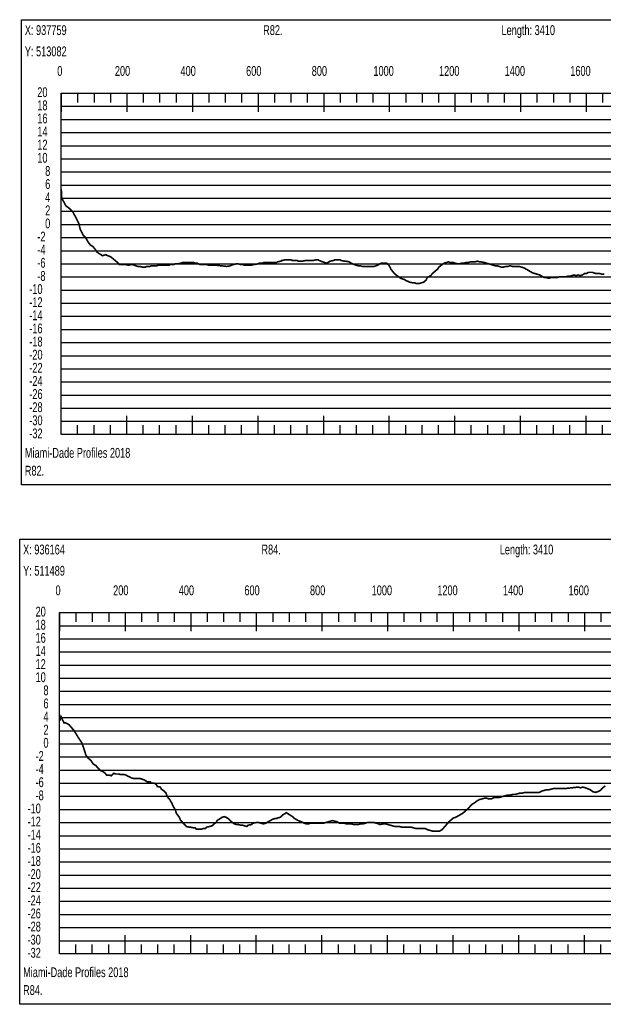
# Model space of a CAD drawing. Header units: inches. Extents: x 471865 to 538526, y 1054316 to 1102451.
# Tile 101 of 131: x 516728 to 518507, y 1075550 to 1078551. Entities that reach past the tile are written whole.
import ezdxf

# ---------------------------------------------------------------- set-up
doc = ezdxf.new("R2010")
doc.units = ezdxf.units.IN
doc.header["$MEASUREMENT"] = 0
for name, color, linetype in [('LABELS', 7, 'Continuous'), ('X_Gr1', 7, 'Continuous'), ('XSECTION', 7, 'Continuous')]:
    doc.layers.add(name, color=color, linetype=linetype)
doc.styles.get("Standard").update_dxf_attribs({"font": 'arial.ttf'})

msp = doc.modelspace()

# ---------------------------------------------------------------- linework, layer by layer
at = {"layer": 'X_Gr1', "color": 6, "linetype": 'Continuous', "lineweight": 18, "true_color": 0xff00ff, "transparency": 33554687, "const_width": 5}
for points in [[(516854.7, 1078034.8), (516854.7, 1078034.8), (516855.4, 1078009.8), (516856.7, 1078006.1), (516868.5, 1077983.8), (516881.5, 1077974), (516889.4, 1077965.9), (516897.9, 1077949.9), (516908.2, 1077929.3), (516912.5, 1077912), (516921.6, 1077894.1), (516930.1, 1077884.7), (516937.3, 1077871.7), (516943.1, 1077864.5), (516950.3, 1077859.8), (516956.3, 1077853.4), (516962.8, 1077843.6), (516968.9, 1077838.1), (516973.4, 1077836.4), (516979.8, 1077831.4), (516990.3, 1077834.8), (516993, 1077832.8), (516998.3, 1077830.8), (517003.9, 1077828.8), (517009.3, 1077824.8), (517028.5, 1077808.8), (517031.4, 1077804.8), (517037.1, 1077804.8), (517042.8, 1077804.8), (517048.8, 1077804.8), (517058.2, 1077802.8), (517061.4, 1077802.8), (517067.9, 1077804.8), (517078, 1077802.8), (517081.4, 1077800.8), (517088.1, 1077798.8), (517094.9, 1077798.8), (517101.5, 1077796.8), (517111.5, 1077796.8), (517114.9, 1077798.8), (517125.1, 1077798.8), (517128.6, 1077800.8), (517135.9, 1077800.8), (517146.6, 1077800.8), (517150.2, 1077802.8), (517161.2, 1077802.8), (517165, 1077802.8), (517172.4, 1077802.8), (517183.4, 1077802.8), (517187, 1077804.8), (517198.2, 1077804.8), (517202, 1077806.8), (517209.5, 1077806.8), (517220.8, 1077808.8), (517224.5, 1077810.8), (517231.9, 1077810.8), (517243.1, 1077810.8), (517246.8, 1077810.8), (517257.7, 1077810.8), (517261.5, 1077808.8), (517269.2, 1077808.8), (517276.9, 1077804.8), (517284.7, 1077804.8), (517296.2, 1077804.8), (517303.9, 1077802.8), (517307.9, 1077802.8), (517315.7, 1077802.8), (517323.2, 1077802.8), (517328.4, 1077802.3), (517333.5, 1077801.7), (517338.7, 1077801.1), (517343.9, 1077800.6), (517349, 1077800), (517354.2, 1077799.4), (517359.4, 1077798.9), (517359.7, 1077798.8), (517370.2, 1077800.8), (517373.4, 1077802.8), (517379.9, 1077804.8), (517389.3, 1077806.8), (517392.4, 1077806.8), (517401.7, 1077804.8), (517408, 1077804.8), (517411.3, 1077802.8), (517421.1, 1077802.8), (517424.4, 1077802.8), (517434.4, 1077802.8), (517441.1, 1077804.8), (517444.6, 1077804.8), (517454.8, 1077806.8), (517458.2, 1077808.8), (517468.7, 1077808.8), (517472.2, 1077810.8), (517479.1, 1077810.8), (517489.3, 1077810.8), (517503.4, 1077810.8), (517510.4, 1077810.8), (517513.9, 1077812.8), (517523.9, 1077814.8), (517527.2, 1077816.8), (517536.9, 1077818.8), (517543.3, 1077818.8), (517546.5, 1077818.8), (517555.8, 1077818.8), (517558.9, 1077816.8), (517568, 1077816.8), (517573.9, 1077816.8), (517576.9, 1077814.8), (517586, 1077814.8), (517589.1, 1077814.8), (517598.4, 1077816.8), (517604.7, 1077816.8), (517607.9, 1077816.8), (517617.9, 1077816.8), (517621.2, 1077816.8), (517631, 1077818.8), (517637.6, 1077818.8), (517641, 1077816.8), (517650.8, 1077812.8), (517657.4, 1077810.8), (517664.1, 1077808.8), (517670.7, 1077812.8), (517674.2, 1077814.8), (517684.5, 1077816.8), (517687.9, 1077818.8), (517697.8, 1077818.8), (517704.6, 1077818.8), (517708, 1077816.8), (517718.3, 1077814.8), (517721.6, 1077814.8), (517731.8, 1077812.8), (517738.5, 1077808.8), (517741.9, 1077806.8), (517752.3, 1077802.8), (517759.2, 1077800.8), (517766, 1077800.8), (517772.2, 1077798.8), (517775.3, 1077798.8), (517784.4, 1077798.8), (517790.2, 1077798.8), (517795.9, 1077798.8), (517801.8, 1077798.8), (517807.9, 1077798.8), (517813.9, 1077800.8), (517819.7, 1077802.8), (517825.2, 1077806.8), (517830.5, 1077808.8), (517833.2, 1077808.8), (517841.1, 1077808.8), (517846.2, 1077808.8), (517851.3, 1077804.8), (517856.5, 1077796.8), (517859.1, 1077790.8), (517866.9, 1077780.8), (517872.4, 1077774.8), (517877.8, 1077770.8), (517883.1, 1077766.8), (517888.8, 1077762.8), (517894.7, 1077760.8), (517900.6, 1077758.8), (517906.7, 1077754.8), (517912.8, 1077752.8), (517916.1, 1077750.8), (517925.8, 1077748.8), (517932.3, 1077748.8), (517935.7, 1077746.8), (517945.7, 1077746.8), (517952.5, 1077748.8), (517959.4, 1077750.8), (517966.3, 1077756.8), (517969.9, 1077764.8), (517980.5, 1077770.8), (517987.6, 1077778.8), (517994.8, 1077784.8), (518001.9, 1077790.8), (518005.5, 1077796.8), (518015.6, 1077804.8), (518022.2, 1077808.8), (518028.6, 1077810.8), (518035.1, 1077812.8), (518038.4, 1077810.8), (518048.2, 1077810.8), (518054.9, 1077808.8), (518061.7, 1077806.8), (518068.4, 1077806.8), (518074.8, 1077808.8), (518081.3, 1077808.8), (518088.4, 1077810.8), (518095.3, 1077810.8), (518102.1, 1077812.8), (518108.9, 1077812.8), (518115.7, 1077812.8), (518122.7, 1077814.8), (518129.7, 1077812.8), (518133.3, 1077812.8), (518143.6, 1077810.8), (518150.4, 1077808.8), (518157.3, 1077806.8), (518164, 1077804.8), (518170.4, 1077802.8), (518176.6, 1077800.8), (518182.8, 1077800.8), (518189.2, 1077798.8), (518195.7, 1077796.8), (518202.5, 1077796.8), (518209.5, 1077798.8), (518216.1, 1077798.8), (518222.9, 1077800.8), (518229.8, 1077798.8), (518236.3, 1077798.8), (518243.2, 1077798.8), (518250.1, 1077798.8), (518257, 1077796.8), (518264, 1077794.8), (518271.1, 1077790.8), (518278, 1077786.8), (518284.8, 1077782.8), (518292, 1077778.8), (518299.2, 1077776.8), (518306.1, 1077774.8), (518312.9, 1077772.8), (518319.7, 1077768.8), (518326.5, 1077764.8), (518333.4, 1077764.8), (518340.1, 1077762.8), (518346.7, 1077764.8), (518353.1, 1077764.8), (518359.3, 1077764.8), (518365.7, 1077764.8), (518372.1, 1077766.8), (518378.6, 1077766.8), (518385, 1077766.8), (518391.5, 1077766.8), (518398, 1077768.8), (518404.5, 1077768.8), (518411.1, 1077770.8), (518417.4, 1077772.8), (518423.7, 1077770.8), (518430.2, 1077772.8), (518436.5, 1077770.8), (518442.8, 1077772.8), (518449, 1077776.8), (518455, 1077776.8), (518461.1, 1077780.8), (518467.1, 1077780.8), (518473.1, 1077780.8), (518478.9, 1077778.8), (518485, 1077776.8), (518491.1, 1077776.8), (518497.2, 1077776.8), (518503.5, 1077774.8), (518510, 1077774.8)], [(516850.1, 1076414), (516850.1, 1076414), (516853.6, 1076427), (516862.8, 1076407.4), (516867.6, 1076407.9), (516878.3, 1076402), (516894, 1076383.7), (516905.9, 1076363.9), (516916.9, 1076347.4), (516922.2, 1076333.1), (516929.9, 1076308.8), (516936.9, 1076300), (516945.5, 1076292.3), (516952.3, 1076281.9), (516959.4, 1076278.1), (516966.2, 1076270.1), (516973.7, 1076262.7), (516981.3, 1076259.2), (516987.7, 1076254.8), (516993.6, 1076248), (517002.4, 1076248.3), (517006.9, 1076246.1), (517014.2, 1076253.8), (517021.4, 1076251.8), (517023.9, 1076251.8), (517029.1, 1076251.8), (517037.1, 1076249.8), (517039.8, 1076249.8), (517047.9, 1076249.8), (517053.6, 1076247.8), (517056.4, 1076245.8), (517065.2, 1076241.8), (517068.1, 1076239.8), (517077, 1076237.8), (517083, 1076237.8), (517086.1, 1076237.8), (517095.3, 1076237.8), (517101.4, 1076235.8), (517107.6, 1076233.8), (517110.7, 1076231.8), (517117, 1076227.8), (517126.3, 1076227.8), (517129.3, 1076223.8), (517138.4, 1076223.8), (517144.5, 1076219.8), (517147.4, 1076213.8), (517156.5, 1076211.8), (517159.5, 1076205.8), (517168.3, 1076199.8), (517174, 1076193.8), (517176.8, 1076183.8), (517185.4, 1076173.8), (517191, 1076163.8), (517196.7, 1076151.8), (517202.5, 1076141.8), (517205.4, 1076131.8), (517214.6, 1076119.8), (517217.6, 1076111.8), (517226.5, 1076101.8), (517232.6, 1076095.8), (517235.7, 1076091.8), (517245, 1076089.8), (517248, 1076089.8), (517257.1, 1076087.8), (517263.1, 1076087.8), (517266.2, 1076083.8), (517275.5, 1076083.8), (517281.7, 1076083.8), (517287.9, 1076085.8), (517294.2, 1076085.8), (517297.5, 1076089.8), (517307.6, 1076091.8), (517314.2, 1076093.8), (517320.5, 1076099.8), (517326.4, 1076103.8), (517329.4, 1076109.8), (517338.5, 1076115.8), (517344.5, 1076119.8), (517350.7, 1076121.8), (517356.9, 1076119.8), (517363.5, 1076115.8), (517370, 1076109.8), (517376.3, 1076103.8), (517382.5, 1076099.8), (517388.6, 1076097.8), (517394.7, 1076097.8), (517400.9, 1076095.8), (517407.1, 1076095.8), (517413.7, 1076093.8), (517420.5, 1076091.8), (517424, 1076095.8), (517434.9, 1076097.8), (517438.5, 1076101.8), (517449.4, 1076103.8), (517456.6, 1076103.8), (517463.8, 1076101.8), (517470.8, 1076099.8), (517477.7, 1076101.8), (517484.7, 1076105.8), (517491.7, 1076109.8), (517498.6, 1076113.8), (517504.9, 1076115.8), (517510.7, 1076115.8), (517513.5, 1076117.8), (517522, 1076119.8), (517527.9, 1076125.8), (517534.1, 1076129.8), (517540.4, 1076133.8), (517543.7, 1076131.8), (517553.2, 1076125.8), (517559.6, 1076121.8), (517566.3, 1076115.8), (517573.1, 1076111.8), (517576.6, 1076109.8), (517587.5, 1076105.8), (517595, 1076101.8), (517602.4, 1076099.8), (517609.5, 1076099.8), (517613.2, 1076101.8), (517624.1, 1076101.8), (517631.5, 1076101.8), (517639, 1076101.8), (517646.2, 1076101.8), (517653.5, 1076101.8), (517660.6, 1076103.8), (517667.4, 1076105.8), (517674.4, 1076107.8), (517681.5, 1076109.8), (517688.8, 1076107.8), (517695.9, 1076105.8), (517702.9, 1076101.8), (517710.1, 1076101.8), (517717.2, 1076101.8), (517724.3, 1076099.8), (517731.2, 1076099.8), (517738.3, 1076099.8), (517745.7, 1076097.8), (517752.9, 1076097.8), (517760.1, 1076097.8), (517767.1, 1076099.8), (517774, 1076099.8), (517781, 1076101.8), (517787.9, 1076103.8), (517791.3, 1076103.8), (517801.3, 1076103.8), (517808.2, 1076103.8), (517815.2, 1076101.8), (517822.1, 1076099.8), (517825.7, 1076097.8), (517836.1, 1076099.8), (517843.1, 1076099.8), (517850.1, 1076097.8), (517857.2, 1076095.8), (517864.3, 1076093.8), (517871.4, 1076091.8), (517878.6, 1076091.8), (517885.6, 1076091.8), (517892.4, 1076089.8), (517899.2, 1076089.8), (517906.2, 1076089.8), (517913.3, 1076089.8), (517920.6, 1076089.8), (517927.8, 1076087.8), (517935.1, 1076085.8), (517942.3, 1076085.8), (517949.3, 1076085.8), (517956.5, 1076085.8), (517963.8, 1076085.8), (517971.2, 1076081.8), (517978.6, 1076079.8), (517985.9, 1076077.8), (517993.1, 1076077.8), (518000.2, 1076077.8), (518007.6, 1076077.8), (518014.9, 1076081.8), (518022, 1076089.8), (518029, 1076097.8), (518035.7, 1076105.8), (518042.7, 1076111.8), (518049.7, 1076117.8), (518056.6, 1076119.8), (518063.8, 1076123.8), (518070.9, 1076127.8), (518077.9, 1076131.8), (518084.9, 1076137.8), (518092.1, 1076143.8), (518099.5, 1076151.8), (518106.8, 1076159.8), (518114.3, 1076163.8), (518121.7, 1076169.8), (518129.1, 1076173.8), (518136.4, 1076175.8), (518143.9, 1076177.8), (518151.3, 1076177.8), (518158.6, 1076175.8), (518165.8, 1076175.8), (518173.2, 1076179.8), (518180.3, 1076179.8), (518187.3, 1076179.8), (518194.6, 1076181.8), (518201.8, 1076183.8), (518209.2, 1076185.8), (518216.5, 1076187.8), (518223.9, 1076187.8), (518231.2, 1076189.8), (518238.6, 1076189.8), (518246.2, 1076191.8), (518253.5, 1076193.8), (518260.7, 1076193.8), (518268, 1076195.8), (518275.3, 1076195.8), (518282.8, 1076195.8), (518290.1, 1076195.8), (518297.5, 1076195.8), (518304.9, 1076195.8), (518312, 1076195.8), (518319.3, 1076199.8), (518326.6, 1076201.8), (518333.9, 1076203.8), (518341.2, 1076203.8), (518348.5, 1076205.8), (518356, 1076207.8), (518363.4, 1076207.8), (518370.8, 1076207.8), (518378.3, 1076207.8), (518385.7, 1076207.8), (518393.1, 1076207.8), (518429.5, 1076211.8), (518436.9, 1076209.8), (518444.5, 1076211.8), (518452, 1076209.8), (518467.1, 1076203.8), (518474.7, 1076197.8), (518482.4, 1076195.8), (518490.1, 1076197.8), (518497.6, 1076201.8), (518505.3, 1076209.8), (518512.8, 1076215.8)]]:
    msp.add_lwpolyline(points, dxfattribs=at)
at = {"layer": 'XSECTION', "color": 18, "linetype": 'Continuous', "true_color": 0x000000}
for points in [[(516733.2, 1078550.8), (520375.6, 1078550.8), (520375.6, 1077132.8), (516733.2, 1077132.8), (516733.2, 1078550.8)], [(516854.4, 1078326.8), (520254.4, 1078326.8), (520254.4, 1077286.8), (516854.4, 1077286.8), (516854.4, 1078326.8)], [(516854.4, 1078326.8), (516854.4, 1078270.4)], [(516854.4, 1078326.8), (516854.4, 1078270.4)], [(516854.4, 1078326.8), (516854.4, 1078298.8)], [(516854.4, 1078326.8), (516854.4, 1078298.8)], [(516904.4, 1078326.8), (516904.4, 1078298.8)], [(516954.4, 1078326.8), (516954.4, 1078298.8)], [(517004.4, 1078326.8), (517004.4, 1078298.8)], [(517054.4, 1078326.8), (517054.4, 1078270.4)], [(517054.4, 1078326.8), (517054.4, 1078298.8)], [(517104.4, 1078326.8), (517104.4, 1078298.8)], [(517154.4, 1078326.8), (517154.4, 1078298.8)], [(517204.4, 1078326.8), (517204.4, 1078298.8)], [(517254.4, 1078326.8), (517254.4, 1078270.4)], [(517254.4, 1078326.8), (517254.4, 1078298.8)], [(517304.4, 1078326.8), (517304.4, 1078298.8)], [(517354.4, 1078326.8), (517354.4, 1078298.8)], [(517404.4, 1078326.8), (517404.4, 1078298.8)], [(517454.4, 1078326.8), (517454.4, 1078270.4)], [(517454.4, 1078326.8), (517454.4, 1078298.8)], [(517504.4, 1078326.8), (517504.4, 1078298.8)], [(517554.4, 1078326.8), (517554.4, 1078298.8)], [(517604.4, 1078326.8), (517604.4, 1078298.8)], [(517654.4, 1078326.8), (517654.4, 1078270.4)], [(517654.4, 1078326.8), (517654.4, 1078298.8)], [(517704.4, 1078326.8), (517704.4, 1078298.8)], [(517754.4, 1078326.8), (517754.4, 1078298.8)], [(517804.4, 1078326.8), (517804.4, 1078298.8)], [(517854.4, 1078326.8), (517854.4, 1078270.4)], [(517854.4, 1078326.8), (517854.4, 1078298.8)], [(517904.4, 1078326.8), (517904.4, 1078298.8)], [(517954.4, 1078326.8), (517954.4, 1078298.8)], [(518004.4, 1078326.8), (518004.4, 1078298.8)], [(518054.4, 1078326.8), (518054.4, 1078270.4)], [(518054.4, 1078326.8), (518054.4, 1078298.8)], [(518104.4, 1078326.8), (518104.4, 1078298.8)], [(518154.4, 1078326.8), (518154.4, 1078298.8)], [(518204.4, 1078326.8), (518204.4, 1078298.8)], [(518254.4, 1078326.8), (518254.4, 1078270.4)], [(518254.4, 1078326.8), (518254.4, 1078298.8)], [(518304.4, 1078326.8), (518304.4, 1078298.8)], [(518354.4, 1078326.8), (518354.4, 1078298.8)], [(518404.4, 1078326.8), (518404.4, 1078298.8)], [(518454.4, 1078326.8), (518454.4, 1078270.4)], [(518454.4, 1078326.8), (518454.4, 1078298.8)], [(518504.4, 1078326.8), (518504.4, 1078298.8)], [(516854.4, 1078086.8), (516882.4, 1078086.8)], [(516854.4, 1077886.8), (516882.4, 1077886.8)], [(516854.4, 1077686.8), (516882.4, 1077686.8)], [(516854.4, 1077486.8), (516882.4, 1077486.8)], [(516854.4, 1077286.8), (516854.4, 1077343.2)], [(516854.4, 1077286.8), (516854.4, 1077343.2)], [(517054.4, 1077286.8), (517054.4, 1077343.2)], [(517254.4, 1077286.8), (517254.4, 1077343.2)], [(517454.4, 1077286.8), (517454.4, 1077343.2)], [(517654.4, 1077286.8), (517654.4, 1077343.2)], [(517854.4, 1077286.8), (517854.4, 1077343.2)], [(518054.4, 1077286.8), (518054.4, 1077343.2)], [(518254.4, 1077286.8), (518254.4, 1077343.2)], [(518454.4, 1077286.8), (518454.4, 1077343.2)], [(516854.4, 1077286.8), (516854.4, 1077314.8)], [(516854.4, 1077286.8), (516854.4, 1077314.8)], [(516904.4, 1077286.8), (516904.4, 1077314.8)], [(516954.4, 1077286.8), (516954.4, 1077314.8)], [(517004.4, 1077286.8), (517004.4, 1077314.8)], [(517054.4, 1077286.8), (517054.4, 1077314.8)], [(517104.4, 1077286.8), (517104.4, 1077314.8)], [(517154.4, 1077286.8), (517154.4, 1077314.8)], [(517204.4, 1077286.8), (517204.4, 1077314.8)], [(517254.4, 1077286.8), (517254.4, 1077314.8)], [(517304.4, 1077286.8), (517304.4, 1077314.8)], [(517354.4, 1077286.8), (517354.4, 1077314.8)], [(517404.4, 1077286.8), (517404.4, 1077314.8)], [(517454.4, 1077286.8), (517454.4, 1077314.8)], [(517504.4, 1077286.8), (517504.4, 1077314.8)], [(517554.4, 1077286.8), (517554.4, 1077314.8)], [(517604.4, 1077286.8), (517604.4, 1077314.8)], [(517654.4, 1077286.8), (517654.4, 1077314.8)], [(517704.4, 1077286.8), (517704.4, 1077314.8)], [(517754.4, 1077286.8), (517754.4, 1077314.8)], [(517804.4, 1077286.8), (517804.4, 1077314.8)], [(517854.4, 1077286.8), (517854.4, 1077314.8)], [(517904.4, 1077286.8), (517904.4, 1077314.8)], [(517954.4, 1077286.8), (517954.4, 1077314.8)], [(518004.4, 1077286.8), (518004.4, 1077314.8)], [(518054.4, 1077286.8), (518054.4, 1077314.8)], [(518104.4, 1077286.8), (518104.4, 1077314.8)], [(518154.4, 1077286.8), (518154.4, 1077314.8)], [(518204.4, 1077286.8), (518204.4, 1077314.8)], [(518254.4, 1077286.8), (518254.4, 1077314.8)], [(518304.4, 1077286.8), (518304.4, 1077314.8)], [(518354.4, 1077286.8), (518354.4, 1077314.8)], [(518404.4, 1077286.8), (518404.4, 1077314.8)], [(518454.4, 1077286.8), (518454.4, 1077314.8)], [(518504.4, 1077286.8), (518504.4, 1077314.8)], [(516727.9, 1076967.8), (520370.3, 1076967.8), (520370.3, 1075549.8), (516727.9, 1075549.8), (516727.9, 1076967.8)], [(516849.1, 1076743.8), (520249.1, 1076743.8), (520249.1, 1075703.8), (516849.1, 1075703.8), (516849.1, 1076743.8)], [(516849.1, 1076743.8), (516849.1, 1076687.4)], [(516849.1, 1076743.8), (516849.1, 1076687.4)], [(516849.1, 1076743.8), (516849.1, 1076715.8)], [(516849.1, 1076743.8), (516849.1, 1076715.8)], [(516899.1, 1076743.8), (516899.1, 1076715.8)], [(516949.1, 1076743.8), (516949.1, 1076715.8)], [(516999.1, 1076743.8), (516999.1, 1076715.8)], [(517049.1, 1076743.8), (517049.1, 1076687.4)], [(517049.1, 1076743.8), (517049.1, 1076715.8)], [(517099.1, 1076743.8), (517099.1, 1076715.8)], [(517149.1, 1076743.8), (517149.1, 1076715.8)], [(517199.1, 1076743.8), (517199.1, 1076715.8)], [(517249.1, 1076743.8), (517249.1, 1076687.4)], [(517249.1, 1076743.8), (517249.1, 1076715.8)], [(517299.1, 1076743.8), (517299.1, 1076715.8)], [(517349.1, 1076743.8), (517349.1, 1076715.8)], [(517399.1, 1076743.8), (517399.1, 1076715.8)], [(517449.1, 1076743.8), (517449.1, 1076687.4)], [(517449.1, 1076743.8), (517449.1, 1076715.8)], [(517499.1, 1076743.8), (517499.1, 1076715.8)], [(517549.1, 1076743.8), (517549.1, 1076715.8)], [(517599.1, 1076743.8), (517599.1, 1076715.8)], [(517649.1, 1076743.8), (517649.1, 1076687.4)], [(517649.1, 1076743.8), (517649.1, 1076715.8)], [(517699.1, 1076743.8), (517699.1, 1076715.8)], [(517749.1, 1076743.8), (517749.1, 1076715.8)], [(517799.1, 1076743.8), (517799.1, 1076715.8)], [(517849.1, 1076743.8), (517849.1, 1076687.4)], [(517849.1, 1076743.8), (517849.1, 1076715.8)], [(517899.1, 1076743.8), (517899.1, 1076715.8)], [(517949.1, 1076743.8), (517949.1, 1076715.8)], [(517999.1, 1076743.8), (517999.1, 1076715.8)], [(518049.1, 1076743.8), (518049.1, 1076687.4)], [(518049.1, 1076743.8), (518049.1, 1076715.8)], [(518099.1, 1076743.8), (518099.1, 1076715.8)], [(518149.1, 1076743.8), (518149.1, 1076715.8)], [(518199.1, 1076743.8), (518199.1, 1076715.8)], [(518249.1, 1076743.8), (518249.1, 1076687.4)], [(518249.1, 1076743.8), (518249.1, 1076715.8)], [(518299.1, 1076743.8), (518299.1, 1076715.8)], [(518349.1, 1076743.8), (518349.1, 1076715.8)], [(518399.1, 1076743.8), (518399.1, 1076715.8)], [(518449.1, 1076743.8), (518449.1, 1076687.4)], [(518449.1, 1076743.8), (518449.1, 1076715.8)], [(518499.1, 1076743.8), (518499.1, 1076715.8)], [(516849.1, 1076503.8), (516877.1, 1076503.8)], [(516849.1, 1076303.8), (516877.1, 1076303.8)], [(516849.1, 1076103.8), (516877.1, 1076103.8)], [(516849.1, 1075903.8), (516877.1, 1075903.8)], [(516849.1, 1075703.8), (516849.1, 1075760.2)], [(516849.1, 1075703.8), (516849.1, 1075760.2)], [(517049.1, 1075703.8), (517049.1, 1075760.2)], [(517249.1, 1075703.8), (517249.1, 1075760.2)], [(517449.1, 1075703.8), (517449.1, 1075760.2)], [(517649.1, 1075703.8), (517649.1, 1075760.2)], [(517849.1, 1075703.8), (517849.1, 1075760.2)], [(518049.1, 1075703.8), (518049.1, 1075760.2)], [(518249.1, 1075703.8), (518249.1, 1075760.2)], [(518449.1, 1075703.8), (518449.1, 1075760.2)], [(516849.1, 1075703.8), (516849.1, 1075731.8)], [(516849.1, 1075703.8), (516849.1, 1075731.8)], [(516899.1, 1075703.8), (516899.1, 1075731.8)], [(516949.1, 1075703.8), (516949.1, 1075731.8)], [(516999.1, 1075703.8), (516999.1, 1075731.8)], [(517049.1, 1075703.8), (517049.1, 1075731.8)], [(517099.1, 1075703.8), (517099.1, 1075731.8)], [(517149.1, 1075703.8), (517149.1, 1075731.8)], [(517199.1, 1075703.8), (517199.1, 1075731.8)], [(517249.1, 1075703.8), (517249.1, 1075731.8)], [(517299.1, 1075703.8), (517299.1, 1075731.8)], [(517349.1, 1075703.8), (517349.1, 1075731.8)], [(517399.1, 1075703.8), (517399.1, 1075731.8)], [(517449.1, 1075703.8), (517449.1, 1075731.8)], [(517499.1, 1075703.8), (517499.1, 1075731.8)], [(517549.1, 1075703.8), (517549.1, 1075731.8)], [(517599.1, 1075703.8), (517599.1, 1075731.8)], [(517649.1, 1075703.8), (517649.1, 1075731.8)], [(517699.1, 1075703.8), (517699.1, 1075731.8)], [(517749.1, 1075703.8), (517749.1, 1075731.8)], [(517799.1, 1075703.8), (517799.1, 1075731.8)], [(517849.1, 1075703.8), (517849.1, 1075731.8)], [(517899.1, 1075703.8), (517899.1, 1075731.8)], [(517949.1, 1075703.8), (517949.1, 1075731.8)], [(517999.1, 1075703.8), (517999.1, 1075731.8)], [(518049.1, 1075703.8), (518049.1, 1075731.8)], [(518099.1, 1075703.8), (518099.1, 1075731.8)], [(518149.1, 1075703.8), (518149.1, 1075731.8)], [(518199.1, 1075703.8), (518199.1, 1075731.8)], [(518249.1, 1075703.8), (518249.1, 1075731.8)], [(518299.1, 1075703.8), (518299.1, 1075731.8)], [(518349.1, 1075703.8), (518349.1, 1075731.8)], [(518399.1, 1075703.8), (518399.1, 1075731.8)], [(518449.1, 1075703.8), (518449.1, 1075731.8)], [(518499.1, 1075703.8), (518499.1, 1075731.8)]]:
    msp.add_lwpolyline(points, dxfattribs=at)
at = {"layer": 'XSECTION', "color": 18, "true_color": 0x000000}
for points in [[(516854.4, 1078286.8), (520254.4, 1078286.8)], [(516854.4, 1078246.8), (520254.4, 1078246.8)], [(516854.4, 1078206.8), (520254.4, 1078206.8)], [(516854.4, 1078166.8), (520254.4, 1078166.8)], [(516854.4, 1078126.8), (520254.4, 1078126.8)], [(516854.4, 1078086.8), (520254.4, 1078086.8)], [(516854.4, 1078046.8), (520254.4, 1078046.8)], [(516854.4, 1078006.8), (520254.4, 1078006.8)], [(516854.4, 1077966.8), (520254.4, 1077966.8)], [(516854.4, 1077926.8), (520254.4, 1077926.8)], [(516854.4, 1077886.8), (520254.4, 1077886.8)], [(516854.4, 1077846.8), (520254.4, 1077846.8)], [(516854.4, 1077806.8), (520254.4, 1077806.8)], [(516854.4, 1077766.8), (520254.4, 1077766.8)], [(516854.4, 1077726.8), (520254.4, 1077726.8)], [(516854.4, 1077686.8), (520254.4, 1077686.8)], [(516854.4, 1077646.8), (520254.4, 1077646.8)], [(516854.4, 1077606.8), (520254.4, 1077606.8)], [(516854.4, 1077566.8), (520254.4, 1077566.8)], [(516854.4, 1077526.8), (520254.4, 1077526.8)], [(516854.4, 1077486.8), (520254.4, 1077486.8)], [(516854.4, 1077446.8), (520254.4, 1077446.8)], [(516854.4, 1077406.8), (520254.4, 1077406.8)], [(516854.4, 1077366.8), (520254.4, 1077366.8)], [(516854.4, 1077326.8), (520254.4, 1077326.8)], [(516849.1, 1076703.8), (520249.1, 1076703.8)], [(516849.1, 1076663.8), (520249.1, 1076663.8)], [(516849.1, 1076623.8), (520249.1, 1076623.8)], [(516849.1, 1076583.8), (520249.1, 1076583.8)], [(516849.1, 1076543.8), (520249.1, 1076543.8)], [(516849.1, 1076503.8), (520249.1, 1076503.8)], [(516849.1, 1076463.8), (520249.1, 1076463.8)], [(516849.1, 1076423.8), (520249.1, 1076423.8)], [(516849.1, 1076383.8), (520249.1, 1076383.8)], [(516849.1, 1076343.8), (520249.1, 1076343.8)], [(516849.1, 1076303.8), (520249.1, 1076303.8)], [(516849.1, 1076263.8), (520249.1, 1076263.8)], [(516849.1, 1076223.8), (520249.1, 1076223.8)], [(516849.1, 1076183.8), (520249.1, 1076183.8)], [(516849.1, 1076143.8), (520249.1, 1076143.8)], [(516849.1, 1076103.8), (520249.1, 1076103.8)], [(516849.1, 1076063.8), (520249.1, 1076063.8)], [(516849.1, 1076023.8), (520249.1, 1076023.8)], [(516849.1, 1075983.8), (520249.1, 1075983.8)], [(516849.1, 1075943.8), (520249.1, 1075943.8)], [(516849.1, 1075903.8), (520249.1, 1075903.8)], [(516849.1, 1075863.8), (520249.1, 1075863.8)], [(516849.1, 1075823.8), (520249.1, 1075823.8)], [(516849.1, 1075783.8), (520249.1, 1075783.8)], [(516849.1, 1075743.8), (520249.1, 1075743.8)]]:
    msp.add_lwpolyline(points, dxfattribs=at)

# ---------------------------------------------------------------- texts
at = {"layer": 'LABELS', "color": 18, "true_color": 0x000000, "width": 0.666667}
for s, p in [('X: 937759', (516743.6, 1078504)), ('R82.', (517470, 1078504)), ('Length: 3410', (518196.4, 1078504)), ('Y: 513082', (516743.6, 1078439.2)), ('0', (516842.4, 1078379.6)), ('0', (516842.4, 1078379.6)), ('200', (517018, 1078379.6)), ('400', (517218, 1078379.6)), ('600', (517418, 1078379.6)), ('800', (517618, 1078379.6)), ('1000', (517806, 1078379.6)), ('1200', (518006, 1078379.6)), ('1400', (518206, 1078379.6)), ('1600', (518406, 1078379.6)), ('20', (516781.6, 1078314.8)), ('18', (516781.6, 1078274.8)), ('16', (516781.6, 1078234.8)), ('14', (516781.6, 1078194.8)), ('12', (516781.6, 1078154.8)), ('10', (516781.6, 1078114.8)), ('8', (516805.6, 1078074.8)), ('6', (516805.6, 1078034.8)), ('4', (516805.6, 1077994.8)), ('2', (516805.6, 1077954.8)), ('0', (516805.6, 1077914.8)), ('-2', (516781.6, 1077874.8)), ('-4', (516781.6, 1077834.8)), ('-6', (516781.6, 1077794.8)), ('-8', (516781.6, 1077754.8)), ('-10', (516757.2, 1077714.8)), ('-12', (516757.2, 1077674.8)), ('-14', (516757.2, 1077634.8)), ('-16', (516757.2, 1077594.8)), ('-18', (516757.2, 1077554.8)), ('-20', (516757.2, 1077514.8)), ('-22', (516757.2, 1077474.8)), ('-24', (516757.2, 1077434.8)), ('-26', (516757.2, 1077394.8)), ('-28', (516757.2, 1077354.8)), ('-30', (516757.2, 1077314.8)), ('-32', (516757.2, 1077274.8)), ('Miami-Dade Profiles 2018', (516743.6, 1077215.6)), ('R82.', (516743.6, 1077161.2)), ('X: 936164', (516738.3, 1076921)), ('R84.', (517464.7, 1076921)), ('Length: 3410', (518191.1, 1076921)), ('Y: 511489', (516738.3, 1076856.2)), ('0', (516837.1, 1076796.6)), ('0', (516837.1, 1076796.6)), ('200', (517012.7, 1076796.6)), ('400', (517212.7, 1076796.6)), ('600', (517412.7, 1076796.6)), ('800', (517612.7, 1076796.6)), ('1000', (517800.7, 1076796.6)), ('1200', (518000.7, 1076796.6)), ('1400', (518200.7, 1076796.6)), ('1600', (518400.7, 1076796.6)), ('20', (516776.3, 1076731.8)), ('18', (516776.3, 1076691.8)), ('16', (516776.3, 1076651.8)), ('14', (516776.3, 1076611.8)), ('12', (516776.3, 1076571.8)), ('10', (516776.3, 1076531.8)), ('8', (516800.3, 1076491.8)), ('6', (516800.3, 1076451.8)), ('4', (516800.3, 1076411.8)), ('2', (516800.3, 1076371.8)), ('0', (516800.3, 1076331.8)), ('-2', (516776.3, 1076291.8)), ('-4', (516776.3, 1076251.8)), ('-6', (516776.3, 1076211.8)), ('-8', (516776.3, 1076171.8)), ('-10', (516751.9, 1076131.8)), ('-12', (516751.9, 1076091.8)), ('-14', (516751.9, 1076051.8)), ('-16', (516751.9, 1076011.8)), ('-18', (516751.9, 1075971.8)), ('-20', (516751.9, 1075931.8)), ('-22', (516751.9, 1075891.8)), ('-24', (516751.9, 1075851.8)), ('-26', (516751.9, 1075811.8)), ('-28', (516751.9, 1075771.8)), ('-30', (516751.9, 1075731.8)), ('-32', (516751.9, 1075691.8)), ('Miami-Dade Profiles 2018', (516738.3, 1075632.6)), ('R84.', (516738.3, 1075578.2))]:
    msp.add_text(s, height=30, dxfattribs=at).set_placement(p)

doc.saveas('drawing.dxf')
